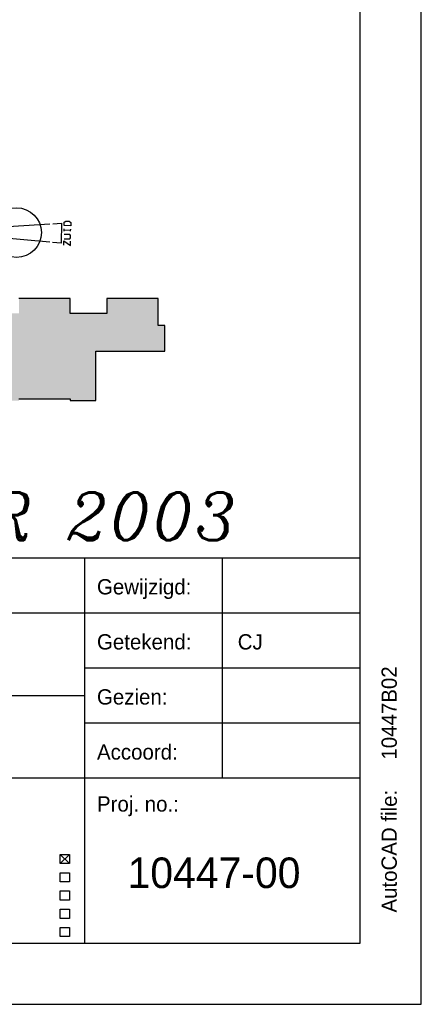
# Model space of a CAD drawing. Extents: x -866131 to -691536, y 173952 to 258052.
# Tile 126 of 160: x -698099 to -691536, y 173952 to 190047. Entities that reach past the tile are written whole.
import ezdxf

# ---------------------------------------------------------------- set-up
doc = ezdxf.new("R2010")
doc.units = 0
doc.header["$LTSCALE"] = 100
doc.linetypes.add('CENTER4', pattern=[5, 3.125, -0.625, 0.625, -0.625])
doc.layers.get('0').update_dxf_attribs({"linetype": 'CONTINUOUS'})
for name, color, linetype in [('00KAD025', 2, 'CONTINUOUS'), ('00KAD070', 5, 'CONTINUOUS'), ('AL$1----_ALGEMEEN', 7, 'CONTINUOUS'), ('AL$2----_RENVOOI', 7, 'CONTINUOUS'), ('AL$5----_NOORDPIJL', 7, 'CONTINUOUS'), ('BL$4----', 7, 'CONTINUOUS'), ('WL561---', 4, 'CONTINUOUS'), ('WL570---_TOEVOER', 3, 'CONTINUOUS')]:
    doc.layers.add(name, color=color, linetype=linetype)
doc.styles.add('BURO-025', font='BUROFONT.shx', dxfattribs={"height": 250})
doc.styles.add('BURO-035', font='BUROFONT.shx', dxfattribs={"height": 350})
doc.styles.add('BURO-050', font='BUROFONT.shx', dxfattribs={"height": 500})
doc.styles.add('ITALICC', font='italicc', dxfattribs={"width": 10, "height": 10})

# ---------------------------------------------------------------- blocks, each defined once
blk = doc.blocks.new('KUIJPERSKLEUR')
at = {"color": 1}
for p, q in [((-185, 73), (-10, 73)), ((-55, 10), (-55, 73)), ((-32.5, 37), (-32.5, 73)), ((-185, 64), (-10, 64)), ((-55, 55), (-10, 55)), ((-185, 50.5), (-55, 50.5)), ((-55, 46), (-10, 46)), ((-185, 37), (-10, 37)), ((-59, 24.51), (-57.5, 23.01)), ((-59, 23.01), (-57.5, 24.51)), ((-59, 24.51), (-57.5, 24.51)), ((-59, 23.01), (-59, 24.51)), ((-57.5, 24.51), (-57.5, 23.01)), ((-57.5, 23.01), (-59, 23.01)), ((-59, 20.01), (-59, 21.51)), ((-59, 21.51), (-57.5, 21.51)), ((-57.5, 21.51), (-57.5, 20.01)), ((-57.5, 20.01), (-59, 20.01)), ((-59, 17.05), (-59, 18.55)), ((-59, 18.55), (-57.5, 18.55)), ((-57.5, 18.55), (-57.5, 17.05)), ((-57.5, 17.05), (-59, 17.05)), ((-59, 14.05), (-59, 15.55)), ((-59, 15.55), (-57.5, 15.55)), ((-57.5, 15.55), (-57.5, 14.05)), ((-57.5, 14.05), (-59, 14.05)), ((-59, 12.58), (-57.5, 12.58)), ((-59, 11.08), (-59, 12.58)), ((-57.5, 12.58), (-57.5, 11.08)), ((-57.5, 11.08), (-59, 11.08))]:
    blk.add_line(p, q, dxfattribs=at)
at = {"color": 1, "style": 'BURO-025'}
for s, p in [('Gewijzigd:', (-53, 67)), ('Getekend:', (-53, 58)), ('Gezien:', (-53, 49)), ('Accoord:', (-53, 40)), ('Proj. no.:', (-53, 31.5))]:
    blk.add_text(s, height=2.5, dxfattribs=at).set_placement(p)
blk.add_text('AutoCAD file:', height=2.5, rotation=90, dxfattribs=at).set_placement((-4, 15))
at = {"color": 150, "style": 'BURO-025'}
for tag, p in [('TKSCHAAL', (-167, 67)), ('TKBLADNR', (-124, 67)), ('TKDATCREAT', (-81, 67)), ('TKDATA', (-30, 67)), ('TKINIT', (-30, 58)), ('PRPRLEID', (-30, 49)), ('PRGRLEID', (-30, 40))]:
    blk.add_attdef(tag, p, '', height=2.5, dxfattribs=at)
at = {"color": 3, "style": 'BURO-035'}
for tag, p in [('PROMSCHR', (-177, 55)), ('TK1OMSCHR', (-177, 42))]:
    blk.add_attdef(tag, p, '', height=3.5, dxfattribs=at)
at = {"color": 1, "style": 'BURO-025'}
blk.add_attdef('TKFILE', (-4, 40), '', height=2.5, rotation=90, dxfattribs=at)
blk.add_attdef('PRNAAM', (-30, 31.5), '', height=2.5, dxfattribs=at)
at = {"color": 4, "style": 'BURO-050'}
blk.add_attdef('TKTEKNR', (-48, 19), '', height=5, dxfattribs=at)

msp = doc.modelspace()

# ---------------------------------------------------------------- hatches: boundary and pattern name
at = {"layer": 'WL570---_TOEVOER', "linetype": 'CENTER4'}
msp.add_hatch(color=8, dxfattribs=at).paths.add_polyline_path([(-695729.179, 185049.297), (-695834.551, 185049.297), (-695834.551, 185491.04), (-696674.071, 185491.04), (-696674.071, 185246.162), (-697272.871, 185246.162), (-697272.871, 185491.04), (-698112.391, 185491.04), (-698112.391, 185246.162), (-698329.138, 185246.162), (-698329.138, 185491.04), (-699168.657, 185491.04), (-699168.657, 185018.837), (-699308.54, 185018.837), (-699308.54, 184673.39), (-699168.657, 184673.39), (-699168.657, 184632.792), (-698532.15, 184632.792), (-698532.15, 183819.742), (-698111.65, 183819.742), (-698111.65, 183850.202), (-697273.621, 183850.202), (-697273.621, 183819.742), (-696853.121, 183819.742), (-696853.121, 184628.797), (-695729.179, 184628.797)])

# ---------------------------------------------------------------- linework, layer by layer
at = {"layer": '00KAD025', "linetype": 'CONTINUOUS'}
for p, q in [((-691536.071, 173951.691), (-691536.071, 258051.691)), ((-866131.149, 173951.691), (-691536.071, 173951.691))]:
    msp.add_line(p, q, dxfattribs=at)
at = {"layer": '00KAD070', "linetype": 'CONTINUOUS'}
for p, q in [((-692536.071, 174951.691), (-692536.071, 257051.691)), ((-865131.149, 174951.691), (-692536.071, 174951.691))]:
    msp.add_line(p, q, dxfattribs=at)
at = {"layer": 'AL$1----_ALGEMEEN', "color": 8}
msp.add_circle((-698149, 186566.439), 405.092, dxfattribs=at)
at = {"layer": 'AL$2----_RENVOOI', "color": 8}
msp.add_lwpolyline([(-698111.65, 183850.202), (-697273.621, 183850.202), (-697273.621, 183819.742), (-696853.121, 183819.742), (-696853.121, 184628.797), (-695729.179, 184628.797), (-695729.179, 185049.297), (-695834.551, 185049.297), (-695834.551, 185491.04), (-696674.071, 185491.04), (-696674.071, 185246.162), (-697272.871, 185246.162), (-697272.871, 185491.04), (-698112.391, 185491.04)], dxfattribs=at)
at = {"layer": 'AL$5----_NOORDPIJL', "color": 8}
for points in [[(-698459.911, 186656.016), (-697603.861, 186707.631)], [(-697560.055, 186711.398), (-697417.695, 186718.297), (-697422.195, 186394.328), (-697564.308, 186405.178)], [(-697265.09, 186679.798), (-697372.58, 186681.291), (-697371.833, 186735.036), (-697344.718, 186752.161), (-697290.973, 186751.415), (-697264.344, 186733.543), (-697265.09, 186679.798)], [(-697373.849, 186589.925), (-697373.345, 186626.172)], [(-697373.576, 186609.548), (-697266.087, 186608.055)], [(-697266.359, 186588.432), (-697265.856, 186624.679)], [(-697607.993, 186410.16), (-698462.28, 186485.407)], [(-697377.059, 186358.823), (-697376.069, 186430.066), (-697269.569, 186357.33), (-697268.58, 186428.573)], [(-697374.191, 186466.293), (-697281.575, 186465.007), (-697267.833, 186482.317), (-697267.33, 186518.564), (-697280.585, 186536.25), (-697374.576, 186537.555)]]:
    msp.add_lwpolyline(points, dxfattribs=at)

# ---------------------------------------------------------------- block references
at = {"layer": 'BL$4----'}
ref = msp.add_blockref('KUIJPERSKLEUR', (-691536.071, 173951.691), dxfattribs=dict(at, xscale=100, yscale=100, zscale=100))
ref.add_attrib('TKINIT', 'CJ', (-694536.071, 179751.691), dxfattribs={"layer": '0', "color": 150, "height": 250, "style": 'BURO-025'})
ref.add_attrib('TKFILE', '10447B02', (-691936.071, 177951.691), dxfattribs={"layer": '0', "color": 1, "height": 250, "rotation": 90, "style": 'BURO-025'})
ref.add_attrib('TKTEKNR', '10447-00', (-696336.071, 175851.691), dxfattribs={"layer": '0', "color": 4, "height": 500, "style": 'BURO-050'})

# ---------------------------------------------------------------- texts
at = {"layer": 'WL561---', "color": 5, "linetype": 'CONTINUOUS', "style": 'ITALICC'}
msp.add_text('REVISIE SEPTEMBER 2003', height=776.16, dxfattribs=at).set_placement((-710041.246, 181540.137))

doc.saveas('drawing.dxf')
